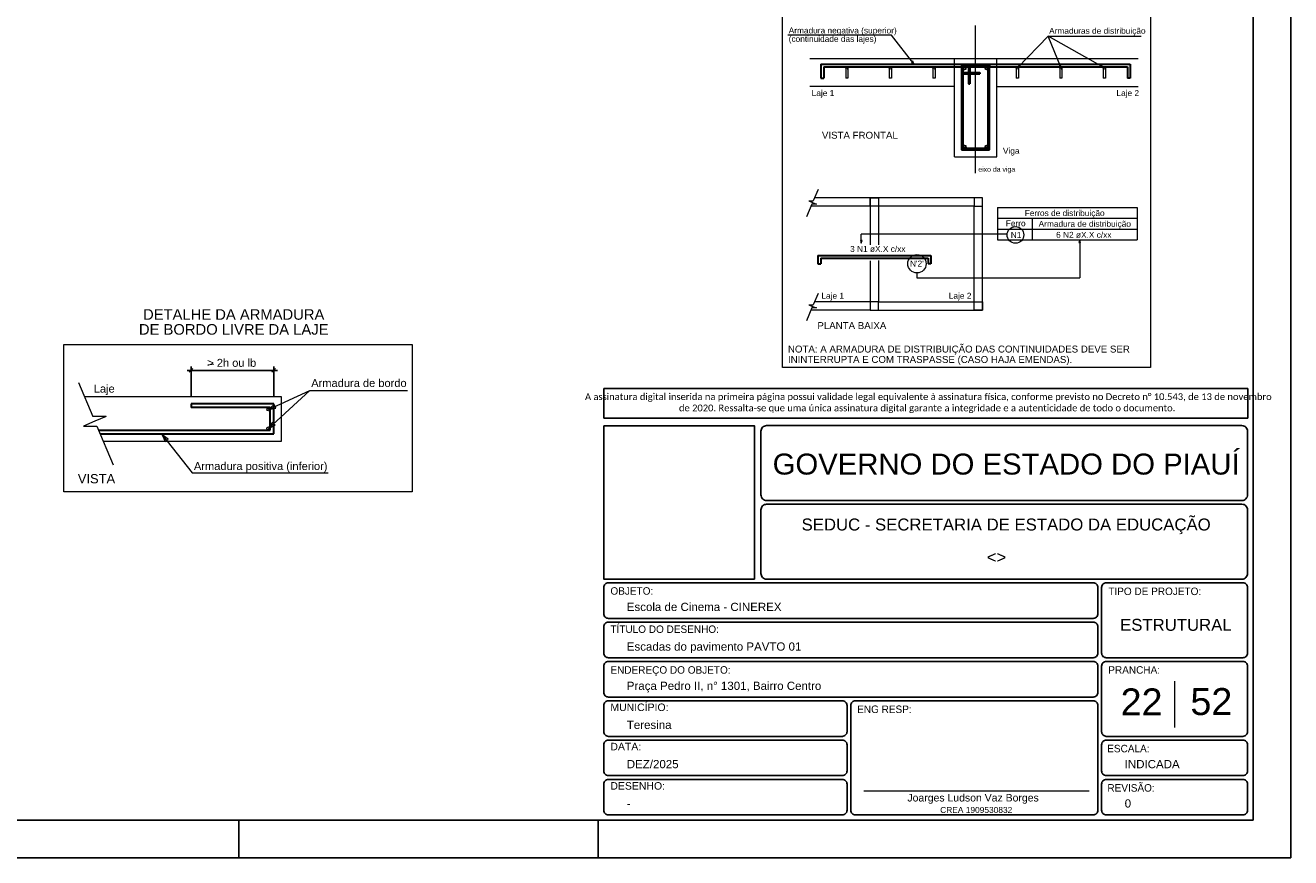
# Model space of a CAD drawing. Header units: millimetres. Extents: x 0 to 59.4, y 0 to 42.
# Tile 2 of 3: x 25.6 to 59.4, y 0 to 22.2. Entities that reach past the tile are written whole.
import ezdxf

# ---------------------------------------------------------------- set-up
doc = ezdxf.new("R2010")
doc.units = ezdxf.units.MM
doc.header["$MEASUREMENT"] = 0
doc.linetypes.add('NULL', pattern=[0])
doc.layers.get('0').update_dxf_attribs({"lineweight": 18})
for name, color, linetype, lineweight in [('Cotas', 1, 'Continuous', 0), ('DT-Arm complementar', 5, 'Continuous', 5), ('DT-Armadura', 2, 'Continuous', 30), ('DT-ARMADURA NEG', 1, 'Continuous', 20), ('DT-Forma', 5, 'Continuous', 5), ('DT-Indicações', 9, 'Continuous', 5), ('DT-Relação do aço', 9, 'Continuous', 5), ('DT-Textos', 7, 'Continuous', 5), ('EIXOS', 1, 'Continuous', 20), ('Nível 1', 7, 'Continuous', 0), ('Textos', 7, 'Continuous', 9)]:
    doc.layers.add(name, color=color, linetype=linetype, lineweight=lineweight)
for name, color, linetype in [('Pena 01', 1, 'Continuous'), ('SEDUC_MARF', 1, 'Continuous'), ('SEDUC_MARGG', 7, 'Continuous'), ('SEDUC_TXT01', 1, 'Continuous'), ('SEDUC_TXT02', 2, 'Continuous'), ('SEDUC_TXT05', 5, 'Continuous')]:
    doc.layers.add(name, color=color, linetype=linetype)
doc.styles.add('Arial', font='txt')
doc.styles.add('Calibri', font='txt')
doc.styles.add('TwCenMT', font='txt')
doc.dimstyles.new('UM_50.000000', dxfattribs={"dimtxt": 0.18, "dimasz": 0.1, "dimexe": 0.1, "dimexo": 0.2, "dimgap": 0, "dimtad": 1, "dimtih": 1, "dimtoh": 1, "dimdec": 1, "dimlfac": 50, "dimzin": 0, "dimdsep": 46, "dimtxsty": 'Standard', "dimcen": 0.09, "dimdle": 0.1, "dimadec": 1, "dimazin": 2, "dimtfac": 1, "dimtdec": 4, "dimtofl": 0, "dimtmove": 0, "dimatfit": 3, "dimfxl": 1, "dimtolj": 1, "dimarcsym": 0})

# ---------------------------------------------------------------- blocks, each defined once
blk = doc.blocks.new('_Oblique')
at = {"color": 0, "linetype": 'ByBlock', "lineweight": -2}
blk.add_line((-0.5, -0.5), (0.5, 0.5), dxfattribs=at)
blk = doc.blocks.new('*D14')
at = {"layer": 'Defpoints', "color": 0}
for p in [(32.234, 13.016), (30.024, 12.121), (32.234, 12.121)]:
    blk.add_point(p, dxfattribs=at)
at = {"layer": 'DT-Relação do aço', "color": 0, "linetype": 'Continuous', "lineweight": -2}
for p, q in [((29.924, 13.016), (32.334, 13.016)), ((30.024, 12.321), (30.024, 13.116)), ((32.234, 12.321), (32.234, 13.116))]:
    blk.add_line(p, q, dxfattribs=at)
at = {"layer": 'DT-Relação do aço', "color": 0, "lineweight": -2, "xscale": 0.1, "yscale": 0.1, "zscale": 0.1, "rotation": 180}
blk.add_blockref('_Oblique', (30.024, 13.016), dxfattribs=at)
at = {"layer": 'DT-Relação do aço', "color": 0, "lineweight": -2, "xscale": 0.1, "yscale": 0.1, "zscale": 0.1}
blk.add_blockref('_Oblique', (32.234, 13.016), dxfattribs=at)

msp = doc.modelspace()

# ---------------------------------------------------------------- linework, layer by layer
msp.add_line((47.9949, 1.7833), (54.0158, 1.7833))
at = {"layer": 'Cotas'}
for p, q in [((48.7348, 21.9677), (45.968, 21.9677)), ((49.331, 21.2027), (48.7348, 21.9677)), ((52.1068, 21.1052), (52.922, 21.946)), ((53.2588, 21.1172), (52.922, 21.946)), ((52.922, 21.946), (55.409, 21.946)), ((54.395, 21.1157), (52.922, 21.946)), ((46.7751, 17.8457), (46.6476, 17.5435)), ((46.6124, 17.4587), (46.4669, 17.1145)), ((46.5291, 17.5435), (46.6296, 17.5007)), ((46.5291, 17.5435), (46.6476, 17.5435)), ((46.7301, 17.4587), (46.6124, 17.4587)), ((46.6296, 17.5007), (46.7301, 17.4587)), ((51.8264, 16.6547), (47.9301, 16.6547)), ((47.9301, 16.4102), (47.9301, 16.6547)), ((53.7629, 16.5032), (53.7629, 15.4862)), ((49.4159, 15.6182), (49.4159, 15.4862)), ((49.4159, 15.4862), (53.7629, 15.4862)), ((46.7751, 15.0707), (46.6476, 14.7685)), ((46.6124, 14.6837), (46.4669, 14.3395)), ((46.5291, 14.7685), (46.6296, 14.7257)), ((46.5291, 14.7685), (46.6476, 14.7685)), ((46.7301, 14.6837), (46.6124, 14.6837)), ((46.6296, 14.7257), (46.7301, 14.6837))]:
    msp.add_line(p, q, dxfattribs=at)
for points in [[(45.8275, 26.7165), (55.6594, 26.7165), (55.6594, 13.0889), (45.8275, 13.0889), (45.8275, 26.7165)], [(49.331, 21.2027), (49.3018, 21.2717), (49.271, 21.2477), (49.331, 21.2027)], [(52.1068, 21.1052), (52.1705, 21.1442), (52.1428, 21.1712), (52.1068, 21.1052)], [(53.2588, 21.1172), (53.249, 21.1915), (53.213, 21.1772), (53.2588, 21.1172)], [(54.395, 21.1157), (54.341, 21.1682), (54.3223, 21.1345), (54.395, 21.1157)], [(47.9301, 16.4102), (47.9496, 16.483), (47.9106, 16.483), (47.9301, 16.4102)], [(53.7629, 16.5032), (53.7434, 16.4312), (53.7824, 16.4312), (53.7629, 16.5032)]]:
    msp.add_lwpolyline(points, dxfattribs=at)
msp.add_lwpolyline([(26.6233, 13.7087), (35.9313, 13.7087), (35.9313, 9.7687), (26.6233, 9.7687), (26.6233, 13.7087), (26.6233, 13.7087), (26.6233, 13.7087)], close=True, dxfattribs=at)
for centre, radius in [((52.0476, 16.6337), 0.2224), ((49.4159, 15.8627), 0.2443)]:
    msp.add_circle(centre, radius, dxfattribs=at)
at = {"layer": 'DT-Arm complementar'}
for centre in [(32.0913, 11.9747), (32.0903, 11.4657)]:
    msp.add_circle(centre, 0.0391, dxfattribs=at)
at = {"layer": 'DT-Armadura'}
for p, q in [((46.8508, 21.199), (55.115, 21.199)), ((46.8508, 21.199), (46.8508, 21.124)), ((46.8508, 21.199), (46.8508, 20.824)), ((46.9258, 21.124), (55.04, 21.124)), ((46.9258, 21.124), (46.9258, 20.824)), ((50.6083, 21.124), (50.6083, 18.9115)), ((51.3208, 21.124), (50.6458, 21.124)), ((50.6458, 21.124), (50.6458, 20.974)), ((50.6458, 20.974), (51.0958, 20.974)), ((50.7958, 21.124), (50.7958, 20.974)), ((50.8333, 21.124), (50.8333, 20.974)), ((51.0958, 20.974), (51.0958, 20.9365)), ((51.3208, 18.949), (51.3208, 21.124)), ((51.3583, 18.9115), (51.3583, 21.124)), ((55.04, 21.124), (55.04, 20.824)), ((55.115, 21.199), (55.115, 20.824)), ((46.8508, 20.824), (46.9258, 20.824)), ((50.6083, 20.9365), (51.0958, 20.9365)), ((50.6458, 20.9365), (50.6458, 18.949)), ((50.7958, 20.9365), (50.7958, 20.674)), ((50.7958, 20.674), (50.8333, 20.674)), ((50.8333, 20.9365), (50.8333, 20.674)), ((55.115, 20.824), (55.04, 20.824)), ((50.6458, 18.949), (51.3208, 18.949)), ((50.6083, 18.9115), (51.3583, 18.9115)), ((46.7729, 16.0877), (49.7871, 16.0877)), ((46.7729, 16.0877), (46.7729, 16.0127)), ((46.7729, 16.0877), (46.7729, 15.8627)), ((46.8479, 16.0127), (49.7121, 16.0127)), ((46.8479, 16.0127), (46.8479, 15.8627)), ((49.7121, 16.0127), (49.7121, 15.8627)), ((49.7871, 16.0877), (49.7871, 15.8627)), ((46.7729, 15.8627), (46.8479, 15.8627)), ((49.7871, 15.8627), (49.7121, 15.8627)), ((32.2343, 12.1207), (30.0243, 12.1207)), ((30.0243, 12.1207), (30.0243, 12.0207)), ((32.1343, 12.0207), (30.0243, 12.0207)), ((32.1343, 11.4207), (32.1343, 12.0207)), ((32.2343, 11.3207), (32.2343, 12.1207)), ((27.5533, 11.4207), (32.1343, 11.4207)), ((27.5963, 11.3207), (32.2343, 11.3207))]:
    msp.add_line(p, q, dxfattribs=at)
at = {"layer": 'DT-Armadura', "linetype": 'Continuous'}
for p, q in [((51.3583, 21.1615), (50.6083, 21.1615)), ((50.6083, 21.1615), (50.6083, 21.124)), ((51.3583, 21.1615), (51.3583, 21.124))]:
    msp.add_line(p, q, dxfattribs=at)
at = {"layer": 'DT-Armadura'}
for centre in [(50.6833, 21.0865), (51.2833, 21.0865), (50.6833, 18.9865), (51.2833, 18.9865)]:
    msp.add_circle(centre, 0.0375, dxfattribs=at)
at = {"layer": 'DT-ARMADURA NEG'}
for p, q in [((47.5145, 21.0947), (47.5145, 20.824)), ((47.5731, 21.0947), (47.5731, 20.824)), ((48.677, 21.0947), (48.677, 20.824)), ((48.7356, 21.0947), (48.7356, 20.824)), ((49.8402, 21.0947), (49.8402, 20.824)), ((49.8988, 21.0947), (49.8988, 20.824)), ((52.0677, 21.0947), (52.0677, 20.824)), ((52.1263, 21.0947), (52.1263, 20.824)), ((53.231, 21.0947), (53.231, 20.824)), ((53.2896, 21.0947), (53.2896, 20.824)), ((54.3935, 21.0947), (54.3935, 20.824)), ((54.4521, 21.0947), (54.4521, 20.824)), ((47.5731, 20.824), (47.5145, 20.824)), ((48.7356, 20.824), (48.677, 20.824)), ((49.8988, 20.824), (49.8402, 20.824)), ((52.1263, 20.824), (52.0677, 20.824)), ((53.2896, 20.824), (53.231, 20.824)), ((54.4521, 20.824), (54.3935, 20.824))]:
    msp.add_line(p, q, dxfattribs=at)
for centre in [(47.5438, 21.0947), (48.7063, 21.0947), (49.8695, 21.0947), (52.097, 21.0947), (53.2603, 21.0947), (54.4228, 21.0947)]:
    msp.add_circle(centre, 0.0293, dxfattribs=at)
at = {"layer": 'DT-Forma'}
for p, q in [((46.5508, 21.349), (55.3235, 21.349)), ((50.4208, 20.599), (46.5508, 20.599)), ((50.4208, 18.724), (50.4208, 20.599)), ((51.5458, 20.599), (55.3235, 20.599)), ((51.5458, 18.724), (51.5458, 20.599)), ((50.4208, 18.724), (51.5458, 18.724)), ((48.1656, 17.626), (46.6829, 17.626)), ((48.1656, 17.401), (46.5876, 17.401)), ((48.1656, 14.626), (46.5876, 14.626)), ((48.1656, 14.851), (46.6829, 14.851)), ((27.0193, 12.6907), (27.4013, 11.7847)), ((27.1753, 12.3207), (32.4343, 12.3207)), ((32.4343, 12.3207), (32.4343, 11.1207)), ((27.4553, 11.6557), (27.1543, 11.5297)), ((27.1543, 11.5297), (27.5073, 11.5297)), ((27.7573, 11.7847), (27.4013, 11.7847)), ((27.7573, 11.7847), (27.4553, 11.6557)), ((27.5073, 11.5297), (27.9443, 10.4977)), ((32.4343, 11.1207), (27.6803, 11.1207))]:
    msp.add_line(p, q, dxfattribs=at)
at = {"layer": 'DT-Forma', "linetype": 'Continuous'}
for p, q in [((50.4208, 20.599), (50.4208, 21.349)), ((51.5458, 20.599), (51.5458, 21.349))]:
    msp.add_line(p, q, dxfattribs=at)
at = {"layer": 'DT-Forma'}
for points in [[(48.3906, 17.401), (48.1656, 17.401), (48.1656, 17.626), (48.3906, 17.626), (48.3906, 17.401)], [(48.1656, 14.626), (51.1656, 14.626), (51.1656, 17.626), (48.1656, 17.626), (48.1656, 16.3735)], [(50.9406, 17.401), (51.1656, 17.401), (51.1656, 17.626), (50.9406, 17.626), (50.9406, 17.401)], [(48.3906, 14.851), (50.9406, 14.851), (50.9406, 17.401), (48.3906, 17.401), (48.3906, 16.369)], [(48.1656, 15.9445), (48.1656, 14.626)], [(48.3906, 15.9482), (48.3906, 14.851)], [(48.3906, 14.851), (48.1656, 14.851), (48.1656, 14.626), (48.3906, 14.626), (48.3906, 14.851)], [(50.9406, 14.851), (51.1656, 14.851), (51.1656, 14.626), (50.9406, 14.626), (50.9406, 14.851)]]:
    msp.add_lwpolyline(points, dxfattribs=at)
at = {"layer": 'DT-Indicações'}
for p, q in [((32.0913, 11.9747), (33.2023, 12.4827)), ((32.0923, 11.4607), (33.2023, 12.4827)), ((33.2023, 12.4827), (35.8113, 12.4827)), ((29.2563, 11.2987), (30.0513, 10.2787)), ((30.0513, 10.2787), (33.6913, 10.2787))]:
    msp.add_line(p, q, dxfattribs=at)
for points in [[(32.0913, 11.9747), (32.288, 12.0086), (32.2447, 12.1031), (32.0913, 11.9747)], [(32.0923, 11.4607), (32.2688, 11.5539), (32.1983, 11.6304), (32.0923, 11.4607)], [(29.2563, 11.2987), (29.3347, 11.1151), (29.4167, 11.179), (29.2563, 11.2987)]]:
    msp.add_lwpolyline(points, dxfattribs=at)
at = {"layer": 'DT-Relação do aço', "color": 7}
for p, q in [((51.5721, 17.3642), (55.2981, 17.3642)), ((51.5721, 17.3642), (51.5721, 16.5032)), ((55.2981, 17.3642), (55.2981, 16.5032)), ((51.5721, 17.0777), (55.2981, 17.0777)), ((52.4909, 17.0777), (52.4909, 16.5032)), ((51.5721, 16.792), (55.2981, 16.792)), ((51.5721, 16.5032), (55.2981, 16.5032))]:
    msp.add_line(p, q, dxfattribs=at)
at = {"layer": 'EIXOS'}
msp.add_line((50.9833, 18.2815), (50.9833, 22.2265), dxfattribs=at)
at = {"layer": 'Nível 1'}
msp.add_line((56.2985, 4.7126), (56.2985, 3.4818), dxfattribs=at)
at = {"layer": 'Pena 01'}
for p, q in [((41.0485, 12.5362), (58.256, 12.5362)), ((41.0485, 12.5362), (41.0485, 11.7382)), ((58.256, 12.5362), (58.256, 11.7382)), ((41.0485, 11.7382), (58.256, 11.7382))]:
    msp.add_line(p, q, dxfattribs=at)
at = {"layer": 'SEDUC_MARF'}
for p, q in [((31.3, 1), (31.3, 0)), ((40.9, 1), (40.9, 0))]:
    msp.add_line(p, q, dxfattribs=at)
for points in [[(59.4, 42), (0, 42), (0, 0), (59.4, 0)], [(41.0485, 11.5382), (45.0732, 11.5382), (45.0732, 7.4409), (41.0485, 7.4409)]]:
    msp.add_lwpolyline(points, close=True, dxfattribs=at)
for points in [[(45.3985, 9.5409), (58.0985, 9.5409, 0.4142136), (58.2485, 9.6909), (58.2485, 9.6909), (58.2485, 11.3909, 0.4142136), (58.0985, 11.5409), (58.0985, 11.5409), (45.3985, 11.5409, 0.4142136), (45.2485, 11.3909), (45.2485, 11.3909), (45.2485, 9.6909, 0.4142136), (45.3985, 9.5409), (45.3985, 9.5409)], [(45.3985, 7.4409), (58.0985, 7.4409, 0.4142136), (58.2485, 7.5909), (58.2485, 7.5909), (58.2485, 9.2909, 0.4142136), (58.0985, 9.4409), (58.0985, 9.4409), (45.3985, 9.4409, 0.4142136), (45.2485, 9.2909), (45.2485, 9.2909), (45.2485, 7.5909, 0.4142136), (45.3985, 7.4409), (45.3985, 7.4409)], [(41.1735, 7.3409), (54.1235, 7.3409, -0.4142136), (54.2485, 7.2159), (54.2485, 7.2159), (54.2485, 6.5159, -0.4142136), (54.1235, 6.3909), (54.1235, 6.3909), (41.1735, 6.3909, -0.4142136), (41.0485, 6.5159), (41.0485, 6.5159), (41.0485, 7.2159, -0.4142136), (41.1735, 7.3409), (41.1735, 7.3409)], [(54.4735, 5.3409), (58.1235, 5.3409, 0.4142136), (58.2485, 5.4659), (58.2485, 5.4659), (58.2485, 7.2159, 0.4142136), (58.1235, 7.3409), (58.1235, 7.3409), (54.4735, 7.3409, 0.4142136), (54.3485, 7.2159), (54.3485, 7.2159), (54.3485, 5.4659, 0.4142136), (54.4735, 5.3409), (54.4735, 5.3409)], [(41.1735, 6.2909), (54.1235, 6.2909, -0.4142136), (54.2485, 6.1659), (54.2485, 6.1659), (54.2485, 5.4659, -0.4142136), (54.1235, 5.3409), (54.1235, 5.3409), (41.1735, 5.3409, -0.4142136), (41.0485, 5.4659), (41.0485, 5.4659), (41.0485, 6.1659, -0.4142136), (41.1735, 6.2909), (41.1735, 6.2909)], [(41.1735, 5.2409), (54.1235, 5.2409, -0.4142136), (54.2485, 5.1159), (54.2485, 5.1159), (54.2485, 4.4159, -0.4142136), (54.1235, 4.2909), (54.1235, 4.2909), (41.1735, 4.2909, -0.4142136), (41.0485, 4.4159), (41.0485, 4.4159), (41.0485, 5.1159, -0.4142136), (41.1735, 5.2409), (41.1735, 5.2409)], [(54.4735, 3.2409), (58.1235, 3.2409, 0.4142136), (58.2485, 3.3659), (58.2485, 3.3659), (58.2485, 5.1159, 0.4142136), (58.1235, 5.2409), (58.1235, 5.2409), (54.4735, 5.2409, 0.4142136), (54.3485, 5.1159), (54.3485, 5.1159), (54.3485, 3.3659, 0.4142136), (54.4735, 3.2409), (54.4735, 3.2409)], [(41.1735, 4.1909), (47.4235, 4.1909, -0.4142136), (47.5485, 4.0659), (47.5485, 4.0659), (47.5485, 3.3659, -0.4142136), (47.4235, 3.2409), (47.4235, 3.2409), (41.1735, 3.2409, -0.4142136), (41.0485, 3.3659), (41.0485, 3.3659), (41.0485, 4.0659, -0.4142136), (41.1735, 4.1909), (41.1735, 4.1909)], [(47.7735, 4.1909), (54.1235, 4.1909, -0.4142136), (54.2485, 4.0659), (54.2485, 4.0659), (54.2485, 1.2659, -0.4142136), (54.1235, 1.1409), (54.1235, 1.1409), (47.7735, 1.1409, -0.4142136), (47.6485, 1.2659), (47.6485, 1.2659), (47.6485, 4.0659, -0.4142136), (47.7735, 4.1909), (47.7735, 4.1909)], [(41.1735, 3.1409), (47.4235, 3.1409, -0.4142136), (47.5485, 3.0159), (47.5485, 3.0159), (47.5485, 2.3159, -0.4142136), (47.4235, 2.1909), (47.4235, 2.1909), (41.1735, 2.1909, -0.4142136), (41.0485, 2.3159), (41.0485, 2.3159), (41.0485, 3.0159, -0.4142136), (41.1735, 3.1409), (41.1735, 3.1409)], [(54.4735, 3.1409), (58.1235, 3.1409, -0.4142136), (58.2485, 3.0159), (58.2485, 3.0159), (58.2485, 2.3159, -0.4142136), (58.1235, 2.1909), (58.1235, 2.1909), (54.4735, 2.1909, -0.4142136), (54.3485, 2.3159), (54.3485, 2.3159), (54.3485, 3.0159, -0.4142136), (54.4735, 3.1409), (54.4735, 3.1409)], [(41.1735, 2.0909), (47.4235, 2.0909, -0.4142136), (47.5485, 1.9659), (47.5485, 1.9659), (47.5485, 1.2659, -0.4142136), (47.4235, 1.1409), (47.4235, 1.1409), (41.1735, 1.1409, -0.4142136), (41.0485, 1.2659), (41.0485, 1.2659), (41.0485, 1.9659, -0.4142136), (41.1735, 2.0909), (41.1735, 2.0909)], [(54.4735, 2.0909), (58.1235, 2.0909, -0.4142136), (58.2485, 1.9659), (58.2485, 1.9659), (58.2485, 1.2659, -0.4142136), (58.1235, 1.1409), (58.1235, 1.1409), (54.4735, 1.1409, -0.4142136), (54.3485, 1.2659), (54.3485, 1.2659), (54.3485, 1.9659, -0.4142136), (54.4735, 2.0909), (54.4735, 2.0909)]]:
    msp.add_lwpolyline(points, format="xyb", dxfattribs=at)
at = {"layer": 'SEDUC_MARGG'}
msp.add_lwpolyline([(58.4, 1), (58.4, 41), (2.5, 41), (2.5, 1), (58.4, 1)], dxfattribs=at)

# ---------------------------------------------------------------- texts
at = {"layer": 'DT-Textos', "linetype": 'NULL', "line_spacing_factor": 0.798, "style": 'Arial'}
for s, insert, char_height, width, attachment_point in [('Armadura negativa (superior)', (45.9905, 21.9682), 0.15885, 5.722578, 7), ('Armaduras de distribuição', (52.9467, 21.9577), 0.15885, 5.111348, 7), ('(continuidade das lajes)', (45.9905, 21.7432), 0.15885, 4.647285, 7), ('Laje 1', (46.604, 20.2957), 0.15885, 1.198828, 7), ('Laje 2', (54.7452, 20.2957), 0.15885, 1.198828, 7), ('VISTA FRONTAL', (46.8777, 19.2018), 0.185325, 4.073926, 7), ('Viga', (51.713, 18.7544), 0.15885, 0.880645, 7), ('eixo da viga', (51.0537, 18.2812), 0.132375, 1.921289, 7), ('Ferros de distribuição', (53.363, 17.0887), 0.15885, 4.230703, 8), ('Ferro', (52.0542, 16.8621), 0.15885, 1.05123, 8), ('Armadura de distribuição', (53.9, 16.8022), 0.15885, 4.891348, 8), ('N1', (52.0655, 16.5531), 0.15885, 0.562461, 8), ('6 N2 øX.X c/xx', (53.873, 16.5531), 0.15885, 2.934121, 8), ('3 N1 øX.X c/xx', (48.371, 16.1766), 0.15885, 2.934121, 8), ("N'2'", (49.4135, 15.7896), 0.15885, 0.730469, 8), ('Laje 1', (46.8635, 14.8814), 0.15885, 1.198828, 7), ('Laje 2', (50.267, 14.8814), 0.15885, 1.198828, 7), ('DETALHE DA ARMADURA', (31.1646, 14.3648), 0.2824, 9.578232, 8), ('DE BORDO LIVRE DA LAJE', (31.1646, 13.9658), 0.2824, 10.012793, 8), ('PLANTA BAIXA', (46.7562, 14.1198), 0.185325, 3.69916, 7), ('NOTA: A ARMADURA DE DISTRIBUIÇÃO DAS CONTINUIDADES DEVE SER', (45.9702, 13.4362), 0.185325, 18.347012, 7), ('> 2h ou lb', (30.4586, 13.1085), 0.2118, 2.563838, 7), ('_', (30.4726, 13.1565), 0.2118, 0.322568, 7), ('ININTERRUPTA E COM TRASPASSE (CASO HAJA EMENDAS).', (45.9702, 13.1594), 0.185325, 15.255449, 7), ('Armadura de bordo', (33.2356, 12.5695), 0.2118, 4.997402, 7), ('Laje', (27.4266, 12.3586), 0.2118, 1.096563, 7), ('Armadura positiva (inferior)', (33.6696, 10.2906), 0.2118, 6.994551, 9), ('VISTA', (27.0006, 9.9961), 0.2471, 2.022754, 7)]:
    msp.add_mtext(s, dxfattribs=dict(at, insert=insert, char_height=char_height, width=width, attachment_point=attachment_point))
at = {"layer": 'Pena 01', "color": 3, "linetype": 'NULL', "insert": (49.6883, 12.1392), "char_height": 0.1803712, "width": 18.645941, "attachment_point": 5, "style": 'Calibri'}
msp.add_mtext(' A assinatura digital inserida na primeira página possui validade legal equivalente à assinatura física, conforme previsto no Decreto n%%d 10.543, de 13 de novembro de 2020. Ressalta-se que uma única assinatura digital garante a integridade e a autenticidade de todo o documento.', dxfattribs=at)
at = {"layer": 'SEDUC_TXT01', "linetype": 'NULL', "char_height": 0.2, "width": 17.8054, "attachment_point": 1}
for s, insert, style in [('OBJETO:', (41.2279, 7.2243), 'TwCenMT'), ('TIPO DE PROJETO:', (54.5279, 7.2148), 'TwCenMT'), ('TÍTULO DO DESENHO:', (41.2279, 6.2035), 'TwCenMT'), ('ENDEREÇO DO OBJETO:', (41.2279, 5.1148), 'TwCenMT'), ('PRANCHA:', (54.5279, 5.1148), 'TwCenMT'), ('MUNICÍPIO:', (41.2273, 4.118), 'Arial'), ('ENG RESP:', (47.8193, 4.0648), 'TwCenMT'), ('DATA:', (41.2273, 3.068), 'Arial'), ('ESCALA:', (54.4989, 3.0148), 'TwCenMT'), ('DESENHO:', (41.2273, 2.018), 'Arial'), ('REVISÃO:', (54.5039, 1.9648), 'TwCenMT')]:
    msp.add_mtext(s, dxfattribs=dict(at, insert=insert, style=style))
at = {"layer": 'SEDUC_TXT02', "linetype": 'NULL', "attachment_point": 8, "line_spacing_factor": 0.9, "style": 'Arial'}
for s, insert, char_height, width in [('SEDUC - SECRETARIA DE ESTADO DA EDUCAÇÃO ', (51.7985, 8.6409), 0.32, 21.758945), ('Joarges Ludson Vaz Borges', (50.9158, 1.4409), 0.2, 7.035547), ('CREA 1909530832', (51, 1.1937), 0.16, 3.791777)]:
    msp.add_mtext(s, dxfattribs=dict(at, insert=insert, char_height=char_height, width=width))
at = {"layer": 'SEDUC_TXT05', "linetype": 'NULL', "insert": (51.7985, 10.2257), "char_height": 0.56, "width": 24.876973, "attachment_point": 8, "line_spacing_factor": 0.9, "style": 'Arial'}
msp.add_mtext('GOVERNO DO ESTADO DO PIAUÍ', dxfattribs=at)
at = {"layer": 'Textos', "linetype": 'NULL', "line_spacing_factor": 0.9, "style": 'Arial'}
for s, insert, char_height, width, attachment_point in [('<>', (51.541, 7.868), 0.32, 1.067813, 8), ('Escola de Cinema - CINEREX', (41.6656, 6.586), 0.22, 8.109531, 7), ('ESTRUTURAL', (56.3329, 6.0552), 0.32, 5.907383, 8), ('Escadas do pavimento PAVTO 01', (41.6656, 5.4634), 0.22, 9.144883, 7), ('22', (55.4166, 3.8004), 0.72, 2.264609, 8), ('52', (57.2803, 3.8004), 0.72, 2.264609, 8), ('Praça Pedro II, n%%d 1301, Bairro Centro', (41.6656, 4.4134), 0.22, 10.164414, 7), ('Teresina', (41.6656, 3.436), 0.22, 2.374375, 7), ('DEZ/2025', (41.6656, 2.386), 0.22, 2.741465, 7), ('INDICADA', (54.9656, 2.386), 0.22, 2.906992, 7), ('-', (41.6656, 1.336), 0.22, 0.239805, 7), ('0', (54.9656, 1.336), 0.22, 0.373691, 7)]:
    msp.add_mtext(s, dxfattribs=dict(at, insert=insert, char_height=char_height, width=width, attachment_point=attachment_point))

# ---------------------------------------------------------------- dimensions: what is measured, and where the dimension line sits
at = {"layer": 'DT-Relação do aço', "linetype": 'Continuous'}
dim = msp.add_linear_dim(base=(32.2343, 13.0157), p1=(30.0243, 12.1207), p2=(32.2343, 12.1207), text=' ', dimstyle='UM_50.000000', override={"dimtxt": 0.2118, "dimasz": 0.1, "dimexe": 0.1, "dimexo": 0.2, "dimtad": 1, "dimtih": 0, "dimtoh": 0, "dimdec": 1, "dimlfac": 50, "dimzin": 8, "dimtxsty": 'Arial', "dimblk": 'Oblique', "dimblk1": 'Oblique', "dimblk2": 'Oblique', "dimsah": 1, "dimdle": 0.1, "dimse1": 0, "dimse2": 0, "dimclrt": 7, "dimadec": 1, "dimazin": 3, "dimtmove": 2, "dimldrblk": 'Oblique'}, dxfattribs=at)
dim.commit()
dim.dimension.update_dxf_attribs({"geometry": '*D14', "text_midpoint": (31.1293, 13.1216), "dimtype": 160, "text_rotation": 0.00573})

doc.saveas('drawing.dxf')
